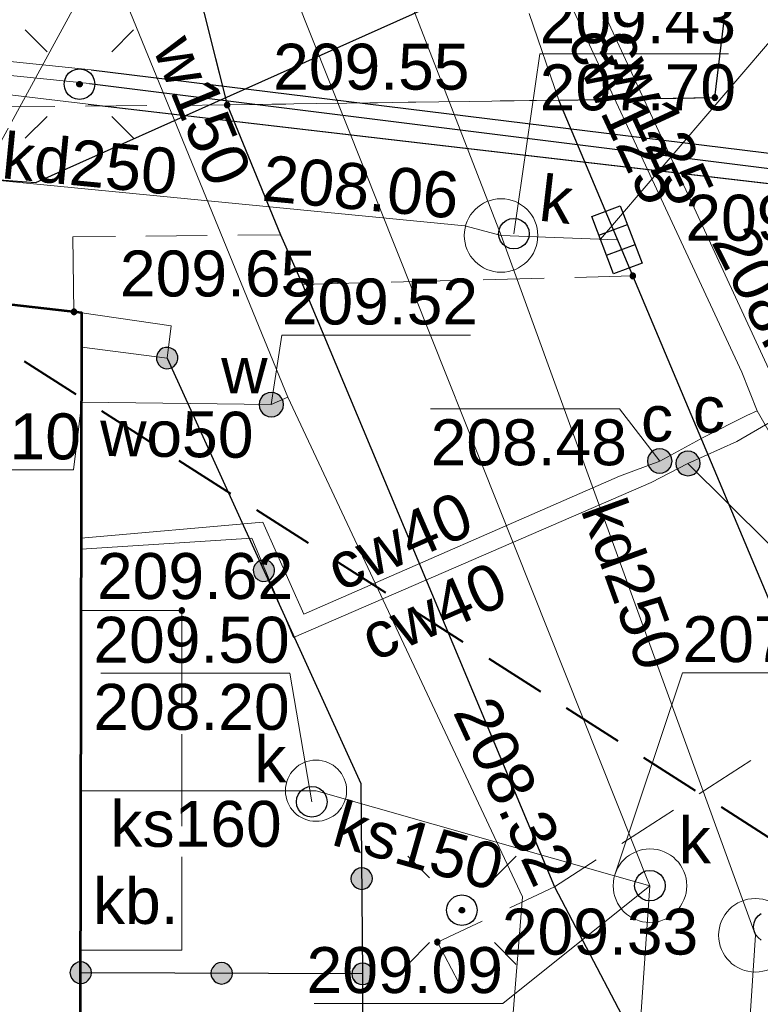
# Model space of a CAD drawing. Header units: metres. Extents: x 7419414 to 7419803, y 5549484 to 5549731.
# Tile 45 of 102: x 7419577 to 7419590, y 5549507 to 5549523. Entities that reach past the tile are written whole.
import ezdxf
from ezdxf.enums import TextEntityAlignment as Align

# ---------------------------------------------------------------- set-up
doc = ezdxf.new("R2010")
doc.units = ezdxf.units.M
doc.header["$MEASUREMENT"] = 0
doc.layers.get('0').update_dxf_attribs({"color": 250})
for name, color, linetype, lineweight in [('EGBN', 7, 'Continuous', 13), ('EGBU', 7, 'Continuous', 53), ('GUPPRZ_O', 7, 'Continuous', 13), ('OTDN', 7, 'Continuous', 13), ('OTKC', 7, 'Continuous', 13), ('OTKJ', 7, 'Continuous', 13), ('OTKK', 7, 'Continuous', 30), ('OTKU', 7, 'Continuous', 13), ('OTKU_O', 7, 'Continuous', 13), ('OTOO', 7, 'Continuous', 30), ('OTRS_O', 7, 'Continuous', 13), ('SUCP', 212, 'Continuous', 13), ('SUCP_O', 212, 'Continuous', 13), ('SUCW_O', 212, 'Continuous', 13), ('SUEP', 1, 'Continuous', 13), ('SUKP', 36, 'Continuous', 13), ('SUKP_O', 36, 'Continuous', 13), ('SULO', 7, 'Continuous', 30), ('SUPK', 7, 'Continuous', 13), ('SUPW_O', 7, 'Continuous', 13), ('SUWP', 5, 'Continuous', 13), ('SUWP_O', 5, 'Continuous', 13), ('SUWW_O', 5, 'Continuous', 13)]:
    doc.layers.add(name, color=color, linetype=linetype, lineweight=lineweight)
doc.styles.add('Arial', font='arial.ttf')

msp = doc.modelspace()

# ---------------------------------------------------------------- hatches: boundary and pattern name
at = {"linetype": 'Continuous'}
for points in [[(7419578.422, 5549522.395), (7419578.41, 5549522.396), (7419578.4, 5549522.4), (7419578.39, 5549522.406), (7419578.383, 5549522.414), (7419578.378, 5549522.424), (7419578.375, 5549522.434), (7419578.375, 5549522.446), (7419578.379, 5549522.458), (7419578.385, 5549522.469), (7419578.396, 5549522.478), (7419578.407, 5549522.483), (7419578.419, 5549522.485), (7419578.432, 5549522.483), (7419578.441, 5549522.48), (7419578.45, 5549522.473), (7419578.458, 5549522.464), (7419578.463, 5549522.453), (7419578.465, 5549522.441), (7419578.464, 5549522.432), (7419578.461, 5549522.421), (7419578.453, 5549522.41), (7419578.445, 5549522.402), (7419578.434, 5549522.397)], [(7419588.79, 5549522.175), (7419588.778, 5549522.177), (7419588.767, 5549522.181), (7419588.758, 5549522.188), (7419588.751, 5549522.198), (7419588.747, 5549522.208), (7419588.745, 5549522.22), (7419588.747, 5549522.232), (7419588.751, 5549522.243), (7419588.758, 5549522.252), (7419588.767, 5549522.259), (7419588.778, 5549522.263), (7419588.79, 5549522.265), (7419588.802, 5549522.263), (7419588.812, 5549522.259), (7419588.822, 5549522.252), (7419588.829, 5549522.243), (7419588.833, 5549522.232), (7419588.835, 5549522.22), (7419588.833, 5549522.208), (7419588.829, 5549522.198), (7419588.822, 5549522.188), (7419588.812, 5549522.181), (7419588.802, 5549522.177)], [(7419580.83, 5549522.055), (7419580.818, 5549522.057), (7419580.808, 5549522.061), (7419580.798, 5549522.068), (7419580.791, 5549522.077), (7419580.787, 5549522.088), (7419580.785, 5549522.1), (7419580.787, 5549522.112), (7419580.791, 5549522.122), (7419580.798, 5549522.132), (7419580.808, 5549522.139), (7419580.818, 5549522.143), (7419580.83, 5549522.145), (7419580.842, 5549522.143), (7419580.853, 5549522.139), (7419580.862, 5549522.132), (7419580.869, 5549522.122), (7419580.873, 5549522.112), (7419580.875, 5549522.1), (7419580.873, 5549522.088), (7419580.869, 5549522.077), (7419580.862, 5549522.068), (7419580.853, 5549522.061), (7419580.842, 5549522.057)], [(7419587.45, 5549519.265), (7419587.438, 5549519.267), (7419587.428, 5549519.271), (7419587.418, 5549519.278), (7419587.411, 5549519.287), (7419587.407, 5549519.298), (7419587.405, 5549519.31), (7419587.407, 5549519.322), (7419587.411, 5549519.332), (7419587.418, 5549519.342), (7419587.428, 5549519.349), (7419587.438, 5549519.353), (7419587.45, 5549519.355), (7419587.462, 5549519.353), (7419587.473, 5549519.349), (7419587.482, 5549519.342), (7419587.489, 5549519.332), (7419587.493, 5549519.322), (7419587.495, 5549519.31), (7419587.493, 5549519.298), (7419587.489, 5549519.287), (7419587.482, 5549519.278), (7419587.473, 5549519.271), (7419587.462, 5549519.267)], [(7419578.33, 5549518.68), (7419578.318, 5549518.681), (7419578.308, 5549518.686), (7419578.298, 5549518.693), (7419578.291, 5549518.702), (7419578.287, 5549518.713), (7419578.285, 5549518.725), (7419578.287, 5549518.736), (7419578.291, 5549518.747), (7419578.298, 5549518.757), (7419578.308, 5549518.764), (7419578.318, 5549518.768), (7419578.33, 5549518.77), (7419578.342, 5549518.768), (7419578.353, 5549518.764), (7419578.362, 5549518.757), (7419578.369, 5549518.747), (7419578.374, 5549518.736), (7419578.375, 5549518.725), (7419578.374, 5549518.713), (7419578.369, 5549518.702), (7419578.362, 5549518.693), (7419578.353, 5549518.686), (7419578.342, 5549518.681)], [(7419579.833, 5549517.796), (7419579.789, 5549517.806), (7419579.748, 5549517.828), (7419579.715, 5549517.859), (7419579.691, 5549517.897), (7419579.677, 5549517.941), (7419579.676, 5549517.987), (7419579.686, 5549518.031), (7419579.708, 5549518.072), (7419579.739, 5549518.105), (7419579.777, 5549518.129), (7419579.821, 5549518.143), (7419579.867, 5549518.144), (7419579.911, 5549518.134), (7419579.952, 5549518.112), (7419579.985, 5549518.081), (7419580.009, 5549518.043), (7419580.023, 5549517.999), (7419580.024, 5549517.953), (7419580.014, 5549517.909), (7419579.992, 5549517.868), (7419579.961, 5549517.835), (7419579.923, 5549517.811), (7419579.879, 5549517.797)], [(7419581.55, 5549517.01), (7419581.498, 5549517.017), (7419581.45, 5549517.037), (7419581.409, 5549517.069), (7419581.377, 5549517.11), (7419581.357, 5549517.158), (7419581.35, 5549517.21), (7419581.357, 5549517.262), (7419581.377, 5549517.31), (7419581.409, 5549517.351), (7419581.45, 5549517.383), (7419581.498, 5549517.403), (7419581.55, 5549517.41), (7419581.602, 5549517.403), (7419581.65, 5549517.383), (7419581.691, 5549517.351), (7419581.723, 5549517.31), (7419581.743, 5549517.262), (7419581.75, 5549517.21), (7419581.743, 5549517.158), (7419581.723, 5549517.11), (7419581.691, 5549517.069), (7419581.65, 5549517.037), (7419581.602, 5549517.017)], [(7419587.89, 5549516.09), (7419587.838, 5549516.097), (7419587.79, 5549516.117), (7419587.749, 5549516.149), (7419587.717, 5549516.19), (7419587.697, 5549516.238), (7419587.69, 5549516.29), (7419587.697, 5549516.342), (7419587.717, 5549516.39), (7419587.749, 5549516.431), (7419587.79, 5549516.463), (7419587.838, 5549516.483), (7419587.89, 5549516.49), (7419587.942, 5549516.483), (7419587.99, 5549516.463), (7419588.031, 5549516.431), (7419588.063, 5549516.39), (7419588.083, 5549516.342), (7419588.09, 5549516.29), (7419588.083, 5549516.238), (7419588.063, 5549516.19), (7419588.031, 5549516.149), (7419587.99, 5549516.117), (7419587.942, 5549516.097)], [(7419588.35, 5549516.05), (7419588.298, 5549516.057), (7419588.25, 5549516.077), (7419588.209, 5549516.109), (7419588.177, 5549516.15), (7419588.157, 5549516.198), (7419588.15, 5549516.25), (7419588.157, 5549516.302), (7419588.177, 5549516.35), (7419588.209, 5549516.391), (7419588.25, 5549516.423), (7419588.298, 5549516.443), (7419588.35, 5549516.45), (7419588.402, 5549516.443), (7419588.45, 5549516.423), (7419588.491, 5549516.391), (7419588.523, 5549516.35), (7419588.543, 5549516.302), (7419588.55, 5549516.25), (7419588.543, 5549516.198), (7419588.523, 5549516.15), (7419588.491, 5549516.109), (7419588.45, 5549516.077), (7419588.402, 5549516.057)], [(7419581.413, 5549514.326), (7419581.369, 5549514.336), (7419581.328, 5549514.358), (7419581.295, 5549514.389), (7419581.271, 5549514.427), (7419581.257, 5549514.471), (7419581.256, 5549514.517), (7419581.266, 5549514.561), (7419581.288, 5549514.602), (7419581.319, 5549514.635), (7419581.357, 5549514.659), (7419581.401, 5549514.673), (7419581.447, 5549514.674), (7419581.491, 5549514.664), (7419581.532, 5549514.642), (7419581.565, 5549514.611), (7419581.589, 5549514.573), (7419581.603, 5549514.529), (7419581.604, 5549514.483), (7419581.594, 5549514.439), (7419581.572, 5549514.398), (7419581.541, 5549514.365), (7419581.503, 5549514.341), (7419581.459, 5549514.327)], [(7419581.413, 5549514.326), (7419581.369, 5549514.336), (7419581.328, 5549514.358), (7419581.295, 5549514.389), (7419581.271, 5549514.427), (7419581.257, 5549514.471), (7419581.256, 5549514.517), (7419581.266, 5549514.561), (7419581.288, 5549514.602), (7419581.319, 5549514.635), (7419581.357, 5549514.659), (7419581.401, 5549514.673), (7419581.447, 5549514.674), (7419581.491, 5549514.664), (7419581.532, 5549514.642), (7419581.565, 5549514.611), (7419581.589, 5549514.573), (7419581.603, 5549514.529), (7419581.604, 5549514.483), (7419581.594, 5549514.439), (7419581.572, 5549514.398), (7419581.541, 5549514.365), (7419581.503, 5549514.341), (7419581.459, 5549514.327)], [(7419580.09, 5549513.805), (7419580.078, 5549513.807), (7419580.068, 5549513.811), (7419580.058, 5549513.818), (7419580.051, 5549513.828), (7419580.047, 5549513.838), (7419580.045, 5549513.85), (7419580.047, 5549513.862), (7419580.051, 5549513.873), (7419580.058, 5549513.882), (7419580.068, 5549513.889), (7419580.078, 5549513.893), (7419580.09, 5549513.895), (7419580.102, 5549513.893), (7419580.113, 5549513.889), (7419580.122, 5549513.882), (7419580.129, 5549513.873), (7419580.133, 5549513.862), (7419580.135, 5549513.85), (7419580.133, 5549513.838), (7419580.129, 5549513.828), (7419580.122, 5549513.818), (7419580.113, 5549513.811), (7419580.102, 5549513.807)], [(7419583.027, 5549509.3), (7419582.981, 5549509.306), (7419582.939, 5549509.323), (7419582.902, 5549509.35), (7419582.874, 5549509.386), (7419582.856, 5549509.428), (7419582.85, 5549509.473), (7419582.856, 5549509.519), (7419582.873, 5549509.561), (7419582.9, 5549509.598), (7419582.936, 5549509.626), (7419582.978, 5549509.644), (7419583.023, 5549509.65), (7419583.069, 5549509.644), (7419583.111, 5549509.627), (7419583.148, 5549509.6), (7419583.176, 5549509.564), (7419583.194, 5549509.522), (7419583.2, 5549509.477), (7419583.194, 5549509.431), (7419583.177, 5549509.389), (7419583.15, 5549509.352), (7419583.114, 5549509.324), (7419583.072, 5549509.306)], [(7419583.027, 5549509.3), (7419582.981, 5549509.306), (7419582.939, 5549509.323), (7419582.902, 5549509.35), (7419582.874, 5549509.386), (7419582.856, 5549509.428), (7419582.85, 5549509.473), (7419582.856, 5549509.519), (7419582.873, 5549509.561), (7419582.9, 5549509.598), (7419582.936, 5549509.626), (7419582.978, 5549509.644), (7419583.023, 5549509.65), (7419583.069, 5549509.644), (7419583.111, 5549509.627), (7419583.148, 5549509.6), (7419583.176, 5549509.564), (7419583.194, 5549509.522), (7419583.2, 5549509.477), (7419583.194, 5549509.431), (7419583.177, 5549509.389), (7419583.15, 5549509.352), (7419583.114, 5549509.324), (7419583.072, 5549509.306)], [(7419584.662, 5549508.915), (7419584.65, 5549508.916), (7419584.64, 5549508.92), (7419584.63, 5549508.926), (7419584.623, 5549508.934), (7419584.618, 5549508.944), (7419584.615, 5549508.954), (7419584.615, 5549508.966), (7419584.619, 5549508.978), (7419584.625, 5549508.989), (7419584.636, 5549508.998), (7419584.647, 5549509.003), (7419584.659, 5549509.005), (7419584.672, 5549509.003), (7419584.681, 5549509), (7419584.69, 5549508.993), (7419584.698, 5549508.984), (7419584.703, 5549508.973), (7419584.705, 5549508.961), (7419584.704, 5549508.952), (7419584.701, 5549508.941), (7419584.693, 5549508.93), (7419584.685, 5549508.922), (7419584.674, 5549508.917)], [(7419584.26, 5549508.395), (7419584.248, 5549508.397), (7419584.238, 5549508.401), (7419584.228, 5549508.408), (7419584.221, 5549508.418), (7419584.217, 5549508.428), (7419584.215, 5549508.44), (7419584.217, 5549508.452), (7419584.221, 5549508.463), (7419584.228, 5549508.472), (7419584.238, 5549508.479), (7419584.248, 5549508.483), (7419584.26, 5549508.485), (7419584.272, 5549508.483), (7419584.283, 5549508.479), (7419584.292, 5549508.472), (7419584.299, 5549508.463), (7419584.303, 5549508.452), (7419584.305, 5549508.44), (7419584.303, 5549508.428), (7419584.299, 5549508.418), (7419584.292, 5549508.408), (7419584.283, 5549508.401), (7419584.272, 5549508.397)], [(7419578.439, 5549507.765), (7419578.394, 5549507.771), (7419578.352, 5549507.789), (7419578.316, 5549507.817), (7419578.288, 5549507.853), (7419578.271, 5549507.895), (7419578.265, 5549507.941), (7419578.271, 5549507.986), (7419578.289, 5549508.028), (7419578.317, 5549508.064), (7419578.353, 5549508.092), (7419578.395, 5549508.109), (7419578.441, 5549508.115), (7419578.486, 5549508.109), (7419578.528, 5549508.091), (7419578.564, 5549508.063), (7419578.592, 5549508.027), (7419578.609, 5549507.985), (7419578.615, 5549507.939), (7419578.609, 5549507.894), (7419578.591, 5549507.852), (7419578.563, 5549507.816), (7419578.527, 5549507.788), (7419578.485, 5549507.771)], [(7419580.739, 5549507.755), (7419580.694, 5549507.761), (7419580.652, 5549507.779), (7419580.616, 5549507.807), (7419580.588, 5549507.843), (7419580.571, 5549507.885), (7419580.565, 5549507.931), (7419580.571, 5549507.976), (7419580.589, 5549508.018), (7419580.617, 5549508.054), (7419580.653, 5549508.082), (7419580.695, 5549508.099), (7419580.741, 5549508.105), (7419580.786, 5549508.099), (7419580.828, 5549508.081), (7419580.864, 5549508.053), (7419580.892, 5549508.017), (7419580.909, 5549507.975), (7419580.915, 5549507.929), (7419580.909, 5549507.884), (7419580.891, 5549507.842), (7419580.863, 5549507.806), (7419580.827, 5549507.778), (7419580.785, 5549507.761)], [(7419580.739, 5549507.755), (7419580.694, 5549507.761), (7419580.652, 5549507.779), (7419580.616, 5549507.807), (7419580.588, 5549507.843), (7419580.571, 5549507.885), (7419580.565, 5549507.931), (7419580.571, 5549507.976), (7419580.589, 5549508.018), (7419580.617, 5549508.054), (7419580.653, 5549508.082), (7419580.695, 5549508.099), (7419580.741, 5549508.105), (7419580.786, 5549508.099), (7419580.828, 5549508.081), (7419580.864, 5549508.053), (7419580.892, 5549508.017), (7419580.909, 5549507.975), (7419580.915, 5549507.929), (7419580.909, 5549507.884), (7419580.891, 5549507.842), (7419580.863, 5549507.806), (7419580.827, 5549507.778), (7419580.785, 5549507.761)], [(7419583.039, 5549507.745), (7419582.994, 5549507.751), (7419582.952, 5549507.769), (7419582.916, 5549507.797), (7419582.888, 5549507.833), (7419582.871, 5549507.875), (7419582.865, 5549507.921), (7419582.871, 5549507.966), (7419582.889, 5549508.008), (7419582.917, 5549508.044), (7419582.953, 5549508.072), (7419582.995, 5549508.089), (7419583.041, 5549508.095), (7419583.086, 5549508.089), (7419583.128, 5549508.071), (7419583.164, 5549508.043), (7419583.192, 5549508.007), (7419583.209, 5549507.965), (7419583.215, 5549507.919), (7419583.209, 5549507.874), (7419583.191, 5549507.832), (7419583.163, 5549507.796), (7419583.127, 5549507.768), (7419583.085, 5549507.751)], [(7419583.042, 5549507.745), (7419582.996, 5549507.751), (7419582.954, 5549507.768), (7419582.917, 5549507.795), (7419582.889, 5549507.831), (7419582.871, 5549507.873), (7419582.865, 5549507.918), (7419582.871, 5549507.964), (7419582.888, 5549508.006), (7419582.915, 5549508.043), (7419582.951, 5549508.071), (7419582.993, 5549508.089), (7419583.038, 5549508.095), (7419583.084, 5549508.089), (7419583.126, 5549508.072), (7419583.163, 5549508.045), (7419583.191, 5549508.009), (7419583.209, 5549507.967), (7419583.215, 5549507.922), (7419583.209, 5549507.876), (7419583.192, 5549507.834), (7419583.165, 5549507.797), (7419583.129, 5549507.769), (7419583.087, 5549507.751)], [(7419583.039, 5549507.745), (7419582.994, 5549507.751), (7419582.952, 5549507.769), (7419582.916, 5549507.797), (7419582.888, 5549507.833), (7419582.871, 5549507.875), (7419582.865, 5549507.921), (7419582.871, 5549507.966), (7419582.889, 5549508.008), (7419582.917, 5549508.044), (7419582.953, 5549508.072), (7419582.995, 5549508.089), (7419583.041, 5549508.095), (7419583.086, 5549508.089), (7419583.128, 5549508.071), (7419583.164, 5549508.043), (7419583.192, 5549508.007), (7419583.209, 5549507.965), (7419583.215, 5549507.919), (7419583.209, 5549507.874), (7419583.191, 5549507.832), (7419583.163, 5549507.796), (7419583.127, 5549507.768), (7419583.085, 5549507.751)]]:
    msp.add_hatch(color=0, dxfattribs=at).paths.add_polyline_path(points)

# ---------------------------------------------------------------- linework, layer by layer
at = {"color": 0, "linetype": 'Continuous'}
for p, q in [((7419577.536, 5549523.324), (7419577.89, 5549522.97)), ((7419579.304, 5549523.324), (7419578.95, 5549522.97)), ((7419577.536, 5549521.556), (7419577.89, 5549521.91)), ((7419579.304, 5549521.556), (7419578.95, 5549521.91)), ((7419586.894, 5549519.975), (7419587.362, 5549520.152)), ((7419587.018, 5549519.648), (7419587.486, 5549519.825)), ((7419583.776, 5549509.844), (7419584.13, 5549509.49)), ((7419585.544, 5549509.844), (7419585.19, 5549509.49)), ((7419583.776, 5549508.076), (7419584.13, 5549508.43)), ((7419585.544, 5549508.076), (7419585.19, 5549508.43))]:
    msp.add_line(p, q, dxfattribs=at)
at = {"color": 150, "linetype": 'Continuous', "lineweight": 40}
for p, q in [((7419577.516, 5549517.917), (7419578.358, 5549517.379)), ((7419578.78, 5549517.109), (7419579.622, 5549516.571)), ((7419580.043, 5549516.301), (7419580.886, 5549515.762)), ((7419581.307, 5549515.493), (7419582.15, 5549514.954)), ((7419582.571, 5549514.685), (7419583.413, 5549514.146)), ((7419583.835, 5549513.877), (7419584.677, 5549513.338)), ((7419585.098, 5549513.069), (7419585.941, 5549512.53)), ((7419586.362, 5549512.261), (7419587.204, 5549511.722)), ((7419587.626, 5549511.453), (7419588.468, 5549510.914)), ((7419588.889, 5549510.645), (7419589.732, 5549510.106))]:
    msp.add_line(p, q, dxfattribs=at)
at = {"color": 0, "linetype": 'Continuous', "flags": 128}
for points in [[(7419578.42, 5549522.69), (7419578.485, 5549522.681), (7419578.545, 5549522.657), (7419578.597, 5549522.617), (7419578.637, 5549522.565), (7419578.661, 5549522.505), (7419578.67, 5549522.44), (7419578.661, 5549522.375), (7419578.637, 5549522.315), (7419578.597, 5549522.263), (7419578.545, 5549522.223), (7419578.485, 5549522.199), (7419578.42, 5549522.19), (7419578.355, 5549522.199), (7419578.295, 5549522.223), (7419578.243, 5549522.263), (7419578.203, 5549522.315), (7419578.179, 5549522.375), (7419578.17, 5549522.44), (7419578.179, 5549522.505), (7419578.203, 5549522.565), (7419578.243, 5549522.617), (7419578.295, 5549522.657), (7419578.355, 5549522.681), (7419578.42, 5549522.69)], [(7419578.419, 5549522.485), (7419578.432, 5549522.483), (7419578.441, 5549522.48), (7419578.45, 5549522.473), (7419578.458, 5549522.464), (7419578.463, 5549522.453), (7419578.465, 5549522.441), (7419578.464, 5549522.432), (7419578.461, 5549522.421), (7419578.453, 5549522.41), (7419578.445, 5549522.402), (7419578.434, 5549522.397), (7419578.422, 5549522.395), (7419578.41, 5549522.396), (7419578.4, 5549522.4), (7419578.39, 5549522.406), (7419578.383, 5549522.414), (7419578.378, 5549522.424), (7419578.375, 5549522.434), (7419578.375, 5549522.446), (7419578.379, 5549522.458), (7419578.385, 5549522.469), (7419578.396, 5549522.478), (7419578.407, 5549522.483), (7419578.419, 5549522.485)], [(7419588.745, 5549522.22), (7419588.747, 5549522.208), (7419588.751, 5549522.198), (7419588.758, 5549522.188), (7419588.767, 5549522.181), (7419588.778, 5549522.177), (7419588.79, 5549522.175), (7419588.802, 5549522.177), (7419588.812, 5549522.181), (7419588.822, 5549522.188), (7419588.829, 5549522.198), (7419588.833, 5549522.208), (7419588.835, 5549522.22), (7419588.833, 5549522.232), (7419588.829, 5549522.243), (7419588.822, 5549522.252), (7419588.812, 5549522.259), (7419588.802, 5549522.263), (7419588.79, 5549522.265), (7419588.778, 5549522.263), (7419588.767, 5549522.259), (7419588.758, 5549522.252), (7419588.751, 5549522.243), (7419588.747, 5549522.232), (7419588.745, 5549522.22)], [(7419580.785, 5549522.1), (7419580.787, 5549522.088), (7419580.791, 5549522.077), (7419580.798, 5549522.068), (7419580.808, 5549522.061), (7419580.818, 5549522.057), (7419580.83, 5549522.055), (7419580.842, 5549522.057), (7419580.853, 5549522.061), (7419580.862, 5549522.068), (7419580.869, 5549522.077), (7419580.873, 5549522.088), (7419580.875, 5549522.1), (7419580.873, 5549522.112), (7419580.869, 5549522.122), (7419580.862, 5549522.132), (7419580.853, 5549522.139), (7419580.842, 5549522.143), (7419580.83, 5549522.145), (7419580.818, 5549522.143), (7419580.808, 5549522.139), (7419580.798, 5549522.132), (7419580.791, 5549522.122), (7419580.787, 5549522.112), (7419580.785, 5549522.1)], [(7419587.134, 5549519.344), (7419586.779, 5549520.279), (7419587.246, 5549520.456), (7419587.601, 5549519.521), (7419587.134, 5549519.344)], [(7419585.51, 5549520.25), (7419585.575, 5549520.241), (7419585.635, 5549520.217), (7419585.687, 5549520.177), (7419585.727, 5549520.125), (7419585.751, 5549520.065), (7419585.76, 5549520), (7419585.751, 5549519.935), (7419585.727, 5549519.875), (7419585.687, 5549519.823), (7419585.635, 5549519.783), (7419585.575, 5549519.759), (7419585.51, 5549519.75), (7419585.445, 5549519.759), (7419585.385, 5549519.783), (7419585.333, 5549519.823), (7419585.293, 5549519.875), (7419585.269, 5549519.935), (7419585.26, 5549520), (7419585.269, 5549520.065), (7419585.293, 5549520.125), (7419585.333, 5549520.177), (7419585.385, 5549520.217), (7419585.445, 5549520.241), (7419585.51, 5549520.25)], [(7419587.405, 5549519.31), (7419587.407, 5549519.298), (7419587.411, 5549519.287), (7419587.418, 5549519.278), (7419587.428, 5549519.271), (7419587.438, 5549519.267), (7419587.45, 5549519.265), (7419587.462, 5549519.267), (7419587.473, 5549519.271), (7419587.482, 5549519.278), (7419587.489, 5549519.287), (7419587.493, 5549519.298), (7419587.495, 5549519.31), (7419587.493, 5549519.322), (7419587.489, 5549519.332), (7419587.482, 5549519.342), (7419587.473, 5549519.349), (7419587.462, 5549519.353), (7419587.45, 5549519.355), (7419587.438, 5549519.353), (7419587.428, 5549519.349), (7419587.418, 5549519.342), (7419587.411, 5549519.332), (7419587.407, 5549519.322), (7419587.405, 5549519.31)], [(7419578.285, 5549518.725), (7419578.287, 5549518.713), (7419578.291, 5549518.702), (7419578.298, 5549518.693), (7419578.308, 5549518.686), (7419578.318, 5549518.681), (7419578.33, 5549518.68), (7419578.342, 5549518.681), (7419578.353, 5549518.686), (7419578.362, 5549518.693), (7419578.369, 5549518.702), (7419578.374, 5549518.713), (7419578.375, 5549518.725), (7419578.374, 5549518.736), (7419578.369, 5549518.747), (7419578.362, 5549518.757), (7419578.353, 5549518.764), (7419578.342, 5549518.768), (7419578.33, 5549518.77), (7419578.318, 5549518.768), (7419578.308, 5549518.764), (7419578.298, 5549518.757), (7419578.291, 5549518.747), (7419578.287, 5549518.736), (7419578.285, 5549518.725)], [(7419579.777, 5549518.129), (7419579.739, 5549518.105), (7419579.708, 5549518.072), (7419579.686, 5549518.031), (7419579.676, 5549517.987), (7419579.677, 5549517.941), (7419579.691, 5549517.897), (7419579.715, 5549517.859), (7419579.748, 5549517.828), (7419579.789, 5549517.806), (7419579.833, 5549517.796), (7419579.879, 5549517.797), (7419579.923, 5549517.811), (7419579.961, 5549517.835), (7419579.992, 5549517.868), (7419580.014, 5549517.909), (7419580.024, 5549517.953), (7419580.023, 5549517.999), (7419580.009, 5549518.043), (7419579.985, 5549518.081), (7419579.952, 5549518.112), (7419579.911, 5549518.134), (7419579.867, 5549518.144), (7419579.821, 5549518.143), (7419579.777, 5549518.129)], [(7419581.35, 5549517.21), (7419581.357, 5549517.158), (7419581.377, 5549517.11), (7419581.409, 5549517.069), (7419581.45, 5549517.037), (7419581.498, 5549517.017), (7419581.55, 5549517.01), (7419581.602, 5549517.017), (7419581.65, 5549517.037), (7419581.691, 5549517.069), (7419581.723, 5549517.11), (7419581.743, 5549517.158), (7419581.75, 5549517.21), (7419581.743, 5549517.262), (7419581.723, 5549517.31), (7419581.691, 5549517.351), (7419581.65, 5549517.383), (7419581.602, 5549517.403), (7419581.55, 5549517.41), (7419581.498, 5549517.403), (7419581.45, 5549517.383), (7419581.409, 5549517.351), (7419581.377, 5549517.31), (7419581.357, 5549517.262), (7419581.35, 5549517.21)], [(7419587.69, 5549516.29), (7419587.697, 5549516.238), (7419587.717, 5549516.19), (7419587.749, 5549516.149), (7419587.79, 5549516.117), (7419587.838, 5549516.097), (7419587.89, 5549516.09), (7419587.942, 5549516.097), (7419587.99, 5549516.117), (7419588.031, 5549516.149), (7419588.063, 5549516.19), (7419588.083, 5549516.238), (7419588.09, 5549516.29), (7419588.083, 5549516.342), (7419588.063, 5549516.39), (7419588.031, 5549516.431), (7419587.99, 5549516.463), (7419587.942, 5549516.483), (7419587.89, 5549516.49), (7419587.838, 5549516.483), (7419587.79, 5549516.463), (7419587.749, 5549516.431), (7419587.717, 5549516.39), (7419587.697, 5549516.342), (7419587.69, 5549516.29)], [(7419588.15, 5549516.25), (7419588.157, 5549516.198), (7419588.177, 5549516.15), (7419588.209, 5549516.109), (7419588.25, 5549516.077), (7419588.298, 5549516.057), (7419588.35, 5549516.05), (7419588.402, 5549516.057), (7419588.45, 5549516.077), (7419588.491, 5549516.109), (7419588.523, 5549516.15), (7419588.543, 5549516.198), (7419588.55, 5549516.25), (7419588.543, 5549516.302), (7419588.523, 5549516.35), (7419588.491, 5549516.391), (7419588.45, 5549516.423), (7419588.402, 5549516.443), (7419588.35, 5549516.45), (7419588.298, 5549516.443), (7419588.25, 5549516.423), (7419588.209, 5549516.391), (7419588.177, 5549516.35), (7419588.157, 5549516.302), (7419588.15, 5549516.25)], [(7419581.357, 5549514.659), (7419581.319, 5549514.635), (7419581.288, 5549514.602), (7419581.266, 5549514.561), (7419581.256, 5549514.517), (7419581.257, 5549514.471), (7419581.271, 5549514.427), (7419581.295, 5549514.389), (7419581.328, 5549514.358), (7419581.369, 5549514.336), (7419581.413, 5549514.326), (7419581.459, 5549514.327), (7419581.503, 5549514.341), (7419581.541, 5549514.365), (7419581.572, 5549514.398), (7419581.594, 5549514.439), (7419581.604, 5549514.483), (7419581.603, 5549514.529), (7419581.589, 5549514.573), (7419581.565, 5549514.611), (7419581.532, 5549514.642), (7419581.491, 5549514.664), (7419581.447, 5549514.674), (7419581.401, 5549514.673), (7419581.357, 5549514.659)], [(7419581.357, 5549514.659), (7419581.319, 5549514.635), (7419581.288, 5549514.602), (7419581.266, 5549514.561), (7419581.256, 5549514.517), (7419581.257, 5549514.471), (7419581.271, 5549514.427), (7419581.295, 5549514.389), (7419581.328, 5549514.358), (7419581.369, 5549514.336), (7419581.413, 5549514.326), (7419581.459, 5549514.327), (7419581.503, 5549514.341), (7419581.541, 5549514.365), (7419581.572, 5549514.398), (7419581.594, 5549514.439), (7419581.604, 5549514.483), (7419581.603, 5549514.529), (7419581.589, 5549514.573), (7419581.565, 5549514.611), (7419581.532, 5549514.642), (7419581.491, 5549514.664), (7419581.447, 5549514.674), (7419581.401, 5549514.673), (7419581.357, 5549514.659)], [(7419580.045, 5549513.85), (7419580.047, 5549513.838), (7419580.051, 5549513.828), (7419580.058, 5549513.818), (7419580.068, 5549513.811), (7419580.078, 5549513.807), (7419580.09, 5549513.805), (7419580.102, 5549513.807), (7419580.113, 5549513.811), (7419580.122, 5549513.818), (7419580.129, 5549513.828), (7419580.133, 5549513.838), (7419580.135, 5549513.85), (7419580.133, 5549513.862), (7419580.129, 5549513.873), (7419580.122, 5549513.882), (7419580.113, 5549513.889), (7419580.102, 5549513.893), (7419580.09, 5549513.895), (7419580.078, 5549513.893), (7419580.068, 5549513.889), (7419580.058, 5549513.882), (7419580.051, 5549513.873), (7419580.047, 5549513.862), (7419580.045, 5549513.85)], [(7419582.21, 5549510.98), (7419582.275, 5549510.971), (7419582.335, 5549510.947), (7419582.387, 5549510.907), (7419582.427, 5549510.855), (7419582.451, 5549510.795), (7419582.46, 5549510.73), (7419582.451, 5549510.665), (7419582.427, 5549510.605), (7419582.387, 5549510.553), (7419582.335, 5549510.513), (7419582.275, 5549510.489), (7419582.21, 5549510.48), (7419582.145, 5549510.489), (7419582.085, 5549510.513), (7419582.033, 5549510.553), (7419581.993, 5549510.605), (7419581.969, 5549510.665), (7419581.96, 5549510.73), (7419581.969, 5549510.795), (7419581.993, 5549510.855), (7419582.033, 5549510.907), (7419582.085, 5549510.947), (7419582.145, 5549510.971), (7419582.21, 5549510.98)], [(7419583.023, 5549509.65), (7419582.978, 5549509.644), (7419582.936, 5549509.626), (7419582.9, 5549509.598), (7419582.873, 5549509.561), (7419582.856, 5549509.519), (7419582.85, 5549509.473), (7419582.856, 5549509.428), (7419582.874, 5549509.386), (7419582.902, 5549509.35), (7419582.939, 5549509.323), (7419582.981, 5549509.306), (7419583.027, 5549509.3), (7419583.072, 5549509.306), (7419583.114, 5549509.324), (7419583.15, 5549509.352), (7419583.177, 5549509.389), (7419583.194, 5549509.431), (7419583.2, 5549509.477), (7419583.194, 5549509.522), (7419583.176, 5549509.564), (7419583.148, 5549509.6), (7419583.111, 5549509.627), (7419583.069, 5549509.644), (7419583.023, 5549509.65)], [(7419583.023, 5549509.65), (7419582.978, 5549509.644), (7419582.936, 5549509.626), (7419582.9, 5549509.598), (7419582.873, 5549509.561), (7419582.856, 5549509.519), (7419582.85, 5549509.473), (7419582.856, 5549509.428), (7419582.874, 5549509.386), (7419582.902, 5549509.35), (7419582.939, 5549509.323), (7419582.981, 5549509.306), (7419583.027, 5549509.3), (7419583.072, 5549509.306), (7419583.114, 5549509.324), (7419583.15, 5549509.352), (7419583.177, 5549509.389), (7419583.194, 5549509.431), (7419583.2, 5549509.477), (7419583.194, 5549509.522), (7419583.176, 5549509.564), (7419583.148, 5549509.6), (7419583.111, 5549509.627), (7419583.069, 5549509.644), (7419583.023, 5549509.65)], [(7419587.73, 5549509.61), (7419587.795, 5549509.601), (7419587.855, 5549509.577), (7419587.907, 5549509.537), (7419587.947, 5549509.485), (7419587.971, 5549509.425), (7419587.98, 5549509.36), (7419587.971, 5549509.295), (7419587.947, 5549509.235), (7419587.907, 5549509.183), (7419587.855, 5549509.143), (7419587.795, 5549509.119), (7419587.73, 5549509.11), (7419587.665, 5549509.119), (7419587.605, 5549509.143), (7419587.553, 5549509.183), (7419587.513, 5549509.235), (7419587.489, 5549509.295), (7419587.48, 5549509.36), (7419587.489, 5549509.425), (7419587.513, 5549509.485), (7419587.553, 5549509.537), (7419587.605, 5549509.577), (7419587.665, 5549509.601), (7419587.73, 5549509.61)], [(7419584.66, 5549509.21), (7419584.725, 5549509.201), (7419584.785, 5549509.177), (7419584.837, 5549509.137), (7419584.877, 5549509.085), (7419584.901, 5549509.025), (7419584.91, 5549508.96), (7419584.901, 5549508.895), (7419584.877, 5549508.835), (7419584.837, 5549508.783), (7419584.785, 5549508.743), (7419584.725, 5549508.719), (7419584.66, 5549508.71), (7419584.595, 5549508.719), (7419584.535, 5549508.743), (7419584.483, 5549508.783), (7419584.443, 5549508.835), (7419584.419, 5549508.895), (7419584.41, 5549508.96), (7419584.419, 5549509.025), (7419584.443, 5549509.085), (7419584.483, 5549509.137), (7419584.535, 5549509.177), (7419584.595, 5549509.201), (7419584.66, 5549509.21)], [(7419584.659, 5549509.005), (7419584.672, 5549509.003), (7419584.681, 5549509), (7419584.69, 5549508.993), (7419584.698, 5549508.984), (7419584.703, 5549508.973), (7419584.705, 5549508.961), (7419584.704, 5549508.952), (7419584.701, 5549508.941), (7419584.693, 5549508.93), (7419584.685, 5549508.922), (7419584.674, 5549508.917), (7419584.662, 5549508.915), (7419584.65, 5549508.916), (7419584.64, 5549508.92), (7419584.63, 5549508.926), (7419584.623, 5549508.934), (7419584.618, 5549508.944), (7419584.615, 5549508.954), (7419584.615, 5549508.966), (7419584.619, 5549508.978), (7419584.625, 5549508.989), (7419584.636, 5549508.998), (7419584.647, 5549509.003), (7419584.659, 5549509.005)], [(7419584.215, 5549508.44), (7419584.217, 5549508.428), (7419584.221, 5549508.418), (7419584.228, 5549508.408), (7419584.238, 5549508.401), (7419584.248, 5549508.397), (7419584.26, 5549508.395), (7419584.272, 5549508.397), (7419584.283, 5549508.401), (7419584.292, 5549508.408), (7419584.299, 5549508.418), (7419584.303, 5549508.428), (7419584.305, 5549508.44), (7419584.303, 5549508.452), (7419584.299, 5549508.463), (7419584.292, 5549508.472), (7419584.283, 5549508.479), (7419584.272, 5549508.483), (7419584.26, 5549508.485), (7419584.248, 5549508.483), (7419584.238, 5549508.479), (7419584.228, 5549508.472), (7419584.221, 5549508.463), (7419584.217, 5549508.452), (7419584.215, 5549508.44)], [(7419578.615, 5549507.939), (7419578.609, 5549507.985), (7419578.592, 5549508.027), (7419578.564, 5549508.063), (7419578.528, 5549508.091), (7419578.486, 5549508.109), (7419578.441, 5549508.115), (7419578.395, 5549508.109), (7419578.353, 5549508.092), (7419578.317, 5549508.064), (7419578.289, 5549508.028), (7419578.271, 5549507.986), (7419578.265, 5549507.941), (7419578.271, 5549507.895), (7419578.288, 5549507.853), (7419578.316, 5549507.817), (7419578.352, 5549507.789), (7419578.394, 5549507.771), (7419578.439, 5549507.765), (7419578.485, 5549507.771), (7419578.527, 5549507.788), (7419578.563, 5549507.816), (7419578.591, 5549507.852), (7419578.609, 5549507.894), (7419578.615, 5549507.939)], [(7419580.915, 5549507.929), (7419580.909, 5549507.975), (7419580.892, 5549508.017), (7419580.864, 5549508.053), (7419580.828, 5549508.081), (7419580.786, 5549508.099), (7419580.741, 5549508.105), (7419580.695, 5549508.099), (7419580.653, 5549508.082), (7419580.617, 5549508.054), (7419580.589, 5549508.018), (7419580.571, 5549507.976), (7419580.565, 5549507.931), (7419580.571, 5549507.885), (7419580.588, 5549507.843), (7419580.616, 5549507.807), (7419580.652, 5549507.779), (7419580.694, 5549507.761), (7419580.739, 5549507.755), (7419580.785, 5549507.761), (7419580.827, 5549507.778), (7419580.863, 5549507.806), (7419580.891, 5549507.842), (7419580.909, 5549507.884), (7419580.915, 5549507.929)], [(7419580.915, 5549507.929), (7419580.909, 5549507.975), (7419580.892, 5549508.017), (7419580.864, 5549508.053), (7419580.828, 5549508.081), (7419580.786, 5549508.099), (7419580.741, 5549508.105), (7419580.695, 5549508.099), (7419580.653, 5549508.082), (7419580.617, 5549508.054), (7419580.589, 5549508.018), (7419580.571, 5549507.976), (7419580.565, 5549507.931), (7419580.571, 5549507.885), (7419580.588, 5549507.843), (7419580.616, 5549507.807), (7419580.652, 5549507.779), (7419580.694, 5549507.761), (7419580.739, 5549507.755), (7419580.785, 5549507.761), (7419580.827, 5549507.778), (7419580.863, 5549507.806), (7419580.891, 5549507.842), (7419580.909, 5549507.884), (7419580.915, 5549507.929)], [(7419583.215, 5549507.919), (7419583.209, 5549507.965), (7419583.192, 5549508.007), (7419583.164, 5549508.043), (7419583.128, 5549508.071), (7419583.086, 5549508.089), (7419583.041, 5549508.095), (7419582.995, 5549508.089), (7419582.953, 5549508.072), (7419582.917, 5549508.044), (7419582.889, 5549508.008), (7419582.871, 5549507.966), (7419582.865, 5549507.921), (7419582.871, 5549507.875), (7419582.888, 5549507.833), (7419582.916, 5549507.797), (7419582.952, 5549507.769), (7419582.994, 5549507.751), (7419583.039, 5549507.745), (7419583.085, 5549507.751), (7419583.127, 5549507.768), (7419583.163, 5549507.796), (7419583.191, 5549507.832), (7419583.209, 5549507.874), (7419583.215, 5549507.919)], [(7419583.038, 5549508.095), (7419582.993, 5549508.089), (7419582.951, 5549508.071), (7419582.915, 5549508.043), (7419582.888, 5549508.006), (7419582.871, 5549507.964), (7419582.865, 5549507.918), (7419582.871, 5549507.873), (7419582.889, 5549507.831), (7419582.917, 5549507.795), (7419582.954, 5549507.768), (7419582.996, 5549507.751), (7419583.042, 5549507.745), (7419583.087, 5549507.751), (7419583.129, 5549507.769), (7419583.165, 5549507.797), (7419583.192, 5549507.834), (7419583.209, 5549507.876), (7419583.215, 5549507.922), (7419583.209, 5549507.967), (7419583.191, 5549508.009), (7419583.163, 5549508.045), (7419583.126, 5549508.072), (7419583.084, 5549508.089), (7419583.038, 5549508.095)], [(7419583.041, 5549508.095), (7419582.995, 5549508.089), (7419582.953, 5549508.072), (7419582.917, 5549508.044), (7419582.889, 5549508.008), (7419582.871, 5549507.966), (7419582.865, 5549507.921), (7419582.871, 5549507.875), (7419582.888, 5549507.833), (7419582.916, 5549507.797), (7419582.952, 5549507.769), (7419582.994, 5549507.751), (7419583.039, 5549507.745), (7419583.085, 5549507.751), (7419583.127, 5549507.768), (7419583.163, 5549507.796), (7419583.191, 5549507.832), (7419583.209, 5549507.874), (7419583.215, 5549507.919), (7419583.209, 5549507.965), (7419583.192, 5549508.007), (7419583.164, 5549508.043), (7419583.128, 5549508.071), (7419583.086, 5549508.089), (7419583.041, 5549508.095)]]:
    msp.add_lwpolyline(points, close=True, dxfattribs=at)
msp.add_lwpolyline([(7419589.545, 5549508.473), (7419589.493, 5549508.513), (7419589.453, 5549508.565), (7419589.429, 5549508.625), (7419589.42, 5549508.69), (7419589.429, 5549508.755), (7419589.453, 5549508.815), (7419589.493, 5549508.867), (7419589.545, 5549508.907)], dxfattribs=at)
at = {"layer": 'EGBN', "color": 250, "linetype": 'Continuous', "lineweight": 13, "flags": 128}
msp.add_lwpolyline([(7419575.864, 5549494.402), (7419575.33, 5549496.62), (7419572.33, 5549496.6), (7419572.32, 5549498.5), (7419576.52, 5549498.52), (7419576.51, 5549501.72), (7419578.43, 5549501.72), (7419578.46, 5549518.71), (7419573.88, 5549519.23), (7419573.71, 5549517.71), (7419569.81, 5549518.15), (7419569.81, 5549516.74), (7419567.02, 5549516.74), (7419567.02, 5549517.04), (7419564.31, 5549517.04), (7419564.31, 5549520.35), (7419558.41, 5549521.05), (7419558.392, 5549495.305)], dxfattribs=at)
at = {"layer": 'EGBU', "color": 250, "linetype": 'Continuous', "lineweight": 53, "flags": 128}
msp.add_lwpolyline([(7419575.864, 5549494.402), (7419575.33, 5549496.62), (7419572.33, 5549496.6), (7419572.32, 5549498.5), (7419578.42, 5549498.53), (7419578.46, 5549518.71), (7419573.88, 5549519.23), (7419573.71, 5549517.71), (7419569.81, 5549518.15), (7419569.81, 5549516.74), (7419567.02, 5549516.74), (7419567.02, 5549517.04), (7419564.31, 5549517.04), (7419564.31, 5549520.35), (7419558.41, 5549521.05), (7419558.388, 5549495.305)], dxfattribs=at)
at = {"layer": 'GUPPRZ_O', "color": 5, "linetype": 'Continuous', "lineweight": 13, "flags": 128}
for points in [[(7419578.67, 5549524.32), (7419576.97, 5549521.197), (7419573.89, 5549521.197)], [(7419581.55, 5549517.21), (7419581.72, 5549518.345), (7419584.8, 5549518.345)], [(7419578.46, 5549517.25), (7419578.32, 5549516.145), (7419575.24, 5549516.145)]]:
    msp.add_lwpolyline(points, dxfattribs=at)
at = {"layer": 'GUPPRZ_O', "color": 36, "linetype": 'Continuous', "lineweight": 13, "flags": 128}
for points in [[(7419586.92, 5549519.91), (7419589.94, 5549523.437), (7419593.02, 5549523.437)], [(7419585.51, 5549520), (7419585.93, 5549522.936), (7419589.01, 5549522.936)], [(7419582.21, 5549510.73), (7419581.85, 5549512.826), (7419578.77, 5549512.826)], [(7419587.15, 5549509.52), (7419588.26, 5549512.835), (7419591.34, 5549512.835)], [(7419587.73, 5549509.36), (7419585.33, 5549507.436), (7419582.25, 5549507.436)]]:
    msp.add_lwpolyline(points, dxfattribs=at)
at = {"layer": 'GUPPRZ_O', "color": 212, "linetype": 'Continuous', "lineweight": 13, "flags": 128}
for points in [[(7419587.89, 5549516.29), (7419587.23, 5549517.142), (7419584.15, 5549517.142)], [(7419588.35, 5549516.25), (7419589.66, 5549514.952), (7419592.74, 5549514.952)]]:
    msp.add_lwpolyline(points, dxfattribs=at)
at = {"layer": 'OTDN', "color": 250, "linetype": 'Continuous', "lineweight": 13, "flags": 128}
msp.add_lwpolyline([(7419579.85, 5549517.97), (7419578.46, 5549518.15), (7419578.46, 5549518.71), (7419579.917, 5549518.496), (7419579.85, 5549517.97)], close=True, dxfattribs=at)
at = {"layer": 'OTKC', "color": 250, "linetype": 'Continuous', "lineweight": 13}
for p, q in [((7419588.79, 5549522.22), (7419588.888, 5549523.033)), ((7419577.21, 5549522.07), (7419578.02, 5549522.077)), ((7419578.52, 5549522.081), (7419579.52, 5549522.089)), ((7419580.02, 5549522.093), (7419580.83, 5549522.1)), ((7419580.83, 5549522.1), (7419581.785, 5549522.114)), ((7419582.285, 5549522.122), (7419583.285, 5549522.136)), ((7419583.785, 5549522.144), (7419584.785, 5549522.158)), ((7419585.285, 5549522.166), (7419586.24, 5549522.18)), ((7419586.24, 5549522.18), (7419587.265, 5549522.196)), ((7419586.24, 5549522.18), (7419586.457, 5549521.666)), ((7419586.457, 5549521.666), (7419586.24, 5549522.18)), ((7419587.765, 5549522.204), (7419588.79, 5549522.22)), ((7419586.651, 5549521.206), (7419587.039, 5549520.284)), ((7419587.039, 5549520.284), (7419586.651, 5549521.206)), ((7419581.7, 5549519.98), (7419581.005, 5549519.974)), ((7419582.06, 5549519.17), (7419581.7, 5549519.98)), ((7419579.005, 5549519.956), (7419578.31, 5549519.95)), ((7419578.31, 5549519.95), (7419578.33, 5549518.725)), ((7419580.505, 5549519.969), (7419579.505, 5549519.961)), ((7419587.233, 5549519.824), (7419587.45, 5549519.31)), ((7419587.45, 5549519.31), (7419587.233, 5549519.824)), ((7419583.006, 5549519.195), (7419582.06, 5549519.17)), ((7419584.505, 5549519.234), (7419583.505, 5549519.208)), ((7419586.005, 5549519.272), (7419585.005, 5549519.246)), ((7419587.45, 5549519.31), (7419586.504, 5549519.285)), ((7419587.704, 5549518.706), (7419587.45, 5549519.31)), ((7419578.33, 5549518.725), (7419577.099, 5549518.865)), ((7419588.286, 5549517.323), (7419587.898, 5549518.245)), ((7419588.868, 5549515.94), (7419588.48, 5549516.862)), ((7419589.45, 5549514.558), (7419589.062, 5549515.48)), ((7419588.535, 5549510.86), (7419589.377, 5549511.401)), ((7419587.273, 5549510.049), (7419588.115, 5549510.59)), ((7419586.17, 5549509.34), (7419586.853, 5549509.779)), ((7419585.441, 5549508.997), (7419586.17, 5549509.34)), ((7419584.26, 5549508.44), (7419584.989, 5549508.783)), ((7419584.604, 5549507.785), (7419584.26, 5549508.44))]:
    msp.add_line(p, q, dxfattribs=at)
at = {"layer": 'OTKJ', "color": 250, "linetype": 'Continuous', "lineweight": 13}
for p, q in [((7419585.756, 5549523.593), (7419586.24, 5549522.18)), ((7419580.83, 5549522.1), (7419580.569, 5549523.138)), ((7419582.285, 5549522.122), (7419580.83, 5549522.1)), ((7419584.285, 5549522.151), (7419582.785, 5549522.129)), ((7419586.24, 5549522.18), (7419584.785, 5549522.158))]:
    msp.add_line(p, q, dxfattribs=at)
at = {"layer": 'OTKK', "color": 250, "linetype": 'Continuous', "lineweight": 30, "flags": 128}
msp.add_lwpolyline([(7419590.37, 5549618.39), (7419587.76, 5549597.15), (7419585.23, 5549576.35), (7419583.87, 5549565.17), (7419581.63, 5549546.51), (7419579.61, 5549529.93), (7419579.7, 5549526.6), (7419580.83, 5549522.1), (7419581.7, 5549519.98), (7419582.06, 5549519.17), (7419586.17, 5549509.34), (7419587.79, 5549506.26), (7419589.72, 5549503.95), (7419591.64, 5549502), (7419592.17, 5549508.76), (7419591.86, 5549509.38), (7419590.48, 5549512.11), (7419587.45, 5549519.31), (7419586.24, 5549522.18), (7419588.79, 5549522.22), (7419591.57, 5549545.19), (7419592.52, 5549553.02), (7419587.56, 5549553.61)], dxfattribs=at)
at = {"layer": 'OTKU', "color": 250, "linetype": 'Continuous', "lineweight": 13}
for p, q in [((7419578.445, 5549512.33), (7419578.45, 5549513.85)), ((7419578.45, 5549513.85), (7419580.09, 5549513.85)), ((7419580.09, 5549513.85), (7419580.09, 5549512.33)), ((7419578.437, 5549510.33), (7419578.443, 5549511.83)), ((7419580.09, 5549511.83), (7419580.09, 5549510.33)), ((7419578.43, 5549508.31), (7419578.435, 5549509.83)), ((7419580.09, 5549509.83), (7419580.09, 5549508.31)), ((7419580.09, 5549508.31), (7419578.43, 5549508.31))]:
    msp.add_line(p, q, dxfattribs=at)
at = {"layer": 'OTOO', "color": 250, "linetype": 'Continuous', "lineweight": 30}
for q in [(7419578.44, 5549507.94), (7419583.01, 5549499)]:
    msp.add_line((7419583.04, 5549507.92), q, dxfattribs=at)
at = {"layer": 'OTOO', "color": 250, "linetype": 'Continuous', "lineweight": 30, "flags": 128}
msp.add_lwpolyline([(7419579.85, 5549517.97), (7419583.01, 5549511.03), (7419583.04, 5549507.92)], dxfattribs=at)
at = {"layer": 'SUCP', "color": 212, "linetype": 'Continuous', "lineweight": 13}
msp.add_line((7419589.48, 5549517.11), (7419589.85, 5549516.46), dxfattribs=at)
at = {"layer": 'SUCP', "color": 212, "linetype": 'Continuous', "lineweight": 13, "flags": 128}
for points in [[(7419589.48, 5549517.11), (7419589.23, 5549517.74), (7419585.35, 5549526.08), (7419585.01, 5549526.58)], [(7419590, 5549517.01), (7419589.7, 5549517.72), (7419585.84, 5549526.07), (7419585.56, 5549526.54)], [(7419578.45, 5549515.03), (7419581.41, 5549515.29), (7419582.08, 5549513.79), (7419587.23, 5549516.04), (7419587.89, 5549516.29), (7419588.61, 5549516.68), (7419589.31, 5549517.03), (7419589.48, 5549517.11)], [(7419578.45, 5549514.85), (7419581.23, 5549515.03), (7419581.91, 5549513.41), (7419587.75, 5549515.94), (7419588.35, 5549516.25), (7419589.15, 5549516.61), (7419589.72, 5549516.94), (7419590, 5549517.01)]]:
    msp.add_lwpolyline(points, dxfattribs=at)
at = {"layer": 'SUEP', "color": 1, "linetype": 'Continuous', "lineweight": 13, "flags": 128}
for points in [[(7419569.81, 5549517.3), (7419569.5, 5549517.34), (7419570.15, 5549520.38), (7419571.2, 5549521.31), (7419577.705, 5549520.836), (7419588.006, 5549525.443), (7419588.633, 5549526.228), (7419592.632, 5549556.813), (7419593.553, 5549559.066), (7419593.801, 5549560.452), (7419593.97, 5549561.61), (7419595.61, 5549561.28)], [(7419548.836, 5549514.06), (7419549.961, 5549519.819), (7419550.164, 5549524.279), (7419551.642, 5549525.162), (7419566.976, 5549523.877), (7419572.322, 5549523.323), (7419578.613, 5549522.674), (7419593.718, 5549520.814), (7419597.186, 5549520.377), (7419599.092, 5549519.813), (7419602.219, 5549519.42), (7419606.637, 5549518.971)], [(7419548.836, 5549514.06), (7419550.428, 5549520.012), (7419550.497, 5549524.106), (7419551.693, 5549524.764), (7419566.885, 5549523.666), (7419572.253, 5549523.095), (7419578.582, 5549522.449), (7419593.673, 5549520.563), (7419597.316, 5549520.038), (7419598.925, 5549519.605), (7419602.265, 5549519.178), (7419606.608, 5549518.724)], [(7419606.582, 5549518.503), (7419602.25, 5549518.957), (7419598.79, 5549519.328), (7419597.327, 5549519.742), (7419593.645, 5549520.357), (7419578.563, 5549522.114), (7419572.224, 5549522.87), (7419566.885, 5549523.426), (7419552.028, 5549524.579), (7419550.875, 5549523.888), (7419550.662, 5549522.413), (7419549.66, 5549520.76)]]:
    msp.add_lwpolyline(points, dxfattribs=at)
at = {"layer": 'SUKP', "color": 36, "linetype": 'Continuous', "lineweight": 13}
for p, q in [((7419585.3, 5549519.97), (7419587.19, 5549519.9)), ((7419585.3, 5549519.97), (7419589.45, 5549508.55)), ((7419582.28, 5549510.91), (7419578.45, 5549510.91)), ((7419586.628, 5549493.846), (7419587.73, 5549509.36)), ((7419589.45, 5549508.55), (7419589.11, 5549503.2))]:
    msp.add_line(p, q, dxfattribs=at)
at = {"layer": 'SUKP', "color": 36, "linetype": 'Continuous', "lineweight": 13, "flags": 128}
for points in [[(7419587.73, 5549509.36), (7419581.39, 5549525.27), (7419584.9, 5549554.76)], [(7419585.3, 5549519.97), (7419583.05, 5549525.78), (7419584.94, 5549545.04)], [(7419585.3, 5549519.97), (7419584.71, 5549520.13), (7419570.01, 5549521.56)], [(7419587.73, 5549509.36), (7419587.15, 5549509.52), (7419582.28, 5549510.91)]]:
    msp.add_lwpolyline(points, dxfattribs=at)
at = {"layer": 'SULO', "color": 250, "linetype": 'Continuous', "lineweight": 30}
for p, q in [((7419578.613, 5549522.674), (7419593.718, 5549520.814)), ((7419578.582, 5549522.449), (7419593.673, 5549520.563)), ((7419578.563, 5549522.114), (7419593.645, 5549520.357))]:
    msp.add_line(p, q, dxfattribs=at)
at = {"layer": 'SULO', "color": 250, "linetype": 'Continuous', "lineweight": 30, "flags": 128}
msp.add_lwpolyline([(7419569.5, 5549517.34), (7419570.15, 5549520.38), (7419571.2, 5549521.31), (7419577.705, 5549520.836), (7419588.006, 5549525.443)], dxfattribs=at)
at = {"layer": 'SUPK', "color": 36, "linetype": 'Continuous', "lineweight": 13, "flags": 128}
for points in [[(7419585.3, 5549519.37, -1), (7419585.3, 5549520.57, -1), (7419585.3, 5549519.37)], [(7419582.28, 5549510.41, -1), (7419582.28, 5549511.41, -1), (7419582.28, 5549510.41)], [(7419587.73, 5549508.76, -1), (7419587.73, 5549509.96, -1), (7419587.73, 5549508.76)], [(7419589.45, 5549507.95, -1), (7419589.45, 5549509.15, -1), (7419589.45, 5549507.95)]]:
    msp.add_lwpolyline(points, format="xyb", dxfattribs=at)
at = {"layer": 'SUWP', "color": 5, "linetype": 'Continuous', "lineweight": 13}
msp.add_line((7419578.88, 5549524.52), (7419581.82, 5549517.33), dxfattribs=at)
at = {"layer": 'SUWP', "color": 5, "linetype": 'Continuous', "lineweight": 13, "flags": 128}
for points in [[(7419578.46, 5549517.25), (7419581.55, 5549517.21), (7419581.82, 5549517.33)], [(7419581.82, 5549517.33), (7419585.65, 5549509.18), (7419584.72, 5549497.62), (7419588.108, 5549493.77)]]:
    msp.add_lwpolyline(points, dxfattribs=at)

# ---------------------------------------------------------------- texts
at = {"layer": 'GUPPRZ_O', "color": 36, "linetype": 'Continuous', "lineweight": 0, "style": 'Arial'}
for s, p in [('209.43', (7419585.93, 5549523.108)), ('207.70', (7419585.93, 5549522.013)), ('207.74', (7419588.26, 5549513.008))]:
    msp.add_text(s, height=0.75, dxfattribs=at).set_placement(p)
msp.add_text('208.06', height=0.75, rotation=354.706, dxfattribs=at).set_placement((7419581.381, 5549520.539))
at = {"layer": 'GUPPRZ_O', "color": 212, "linetype": 'Continuous', "lineweight": 0, "style": 'Arial'}
msp.add_text('208.28', height=0.75, rotation=297.043, dxfattribs=at).set_placement((7419588.722, 5549519.868))
at = {"layer": 'GUPPRZ_O', "color": 5, "linetype": 'Continuous', "lineweight": 0, "style": 'Arial'}
for s, p in [('209.52', (7419581.72, 5549518.518)), ('208.10', (7419575.24, 5549516.317))]:
    msp.add_text(s, height=0.75, dxfattribs=at).set_placement(p)
at = {"layer": 'GUPPRZ_O', "color": 212, "linetype": 'Continuous', "lineweight": 0, "style": 'Arial'}
msp.add_text('208.48', height=0.75, dxfattribs=at).set_placement((7419584.15, 5549516.22))
at = {"layer": 'GUPPRZ_O', "color": 36, "linetype": 'Continuous', "lineweight": 0, "style": 'Arial'}
for s, p in [('209.50', (7419581.85, 5549512.998)), ('208.20', (7419581.85, 5549511.903)), ('209.09', (7419585.33, 5549507.608))]:
    msp.add_text(s, height=0.75, dxfattribs=at).set_placement(p, align=Align.RIGHT)
at = {"layer": 'GUPPRZ_O', "color": 5, "linetype": 'Continuous', "lineweight": 0, "style": 'Arial'}
msp.add_text('208.32', height=0.75, rotation=294.826, dxfattribs=at).set_placement((7419584.506, 5549512.199))
at = {"layer": 'OTKU_O', "color": 250, "linetype": 'Continuous', "lineweight": 0, "style": 'Arial'}
msp.add_text('kb.', height=0.75, rotation=360, dxfattribs=at).set_placement((7419578.639, 5549508.736))
at = {"layer": 'OTRS_O', "color": 250, "linetype": 'Continuous', "lineweight": 0, "style": 'Arial'}
for s, p in [('209.55', (7419581.58, 5549522.35)), ('209.35', (7419588.307, 5549519.885)), ('209.65', (7419579.08, 5549518.975)), ('209.62', (7419578.705, 5549514.038)), ('209.33', (7419585.313, 5549508.235))]:
    msp.add_text(s, height=0.75, dxfattribs=at).set_placement(p)
at = {"layer": 'SUCP_O', "color": 212, "linetype": 'Continuous', "lineweight": 0, "style": 'Arial'}
for s, rotation, p in [('cw125', 294.9492, (7419587.007, 5549521.778)), ('cw125', 294.81, (7419587.486, 5549521.764)), ('cw40', 23.6, (7419583.787, 5549514.641)), ('cw40', 23.423, (7419584.344, 5549513.496))]:
    msp.add_text(s, height=0.75, rotation=rotation, dxfattribs=at).set_placement(p, align=Align.CENTER)
at = {"layer": 'SUCW_O', "color": 212, "linetype": 'Continuous', "lineweight": 0, "style": 'Arial'}
for p in [(7419588.953, 5549516.753), (7419588.108, 5549516.609)]:
    msp.add_text('c', height=0.75, dxfattribs=at).set_placement(p, align=Align.RIGHT)
at = {"layer": 'SUKP_O', "color": 36, "linetype": 'Continuous', "lineweight": 0, "style": 'Arial'}
for s, rotation, p in [('kd250', 354.444, (7419578.553, 5549520.769)), ('kd250', 289.971, (7419587.081, 5549514.153)), ('ks150', 344.07, (7419583.852, 5549509.65))]:
    msp.add_text(s, height=0.75, rotation=rotation, dxfattribs=at).set_placement(p, align=Align.CENTER)
msp.add_text('ks160', height=0.75, dxfattribs=at).set_placement((7419580.322, 5549509.994), align=Align.CENTER)
at = {"layer": 'SUPW_O', "color": 250, "linetype": 'Continuous', "lineweight": 0, "style": 'Arial'}
msp.add_text('k', height=0.75, rotation=353.3792, dxfattribs=at).set_placement((7419586.418, 5549520.156), align=Align.RIGHT)
for p in [(7419581.796, 5549511.048), (7419588.723, 5549509.727)]:
    msp.add_text('k', height=0.75, dxfattribs=at).set_placement(p, align=Align.RIGHT)
at = {"layer": 'SUWP_O', "color": 5, "linetype": 'Continuous', "lineweight": 0, "style": 'Arial'}
msp.add_text('w150', height=0.75, rotation=292.2397, dxfattribs=at).set_placement((7419580.08, 5549521.87), align=Align.CENTER)
msp.add_text('wo50', height=0.75, rotation=359.268, dxfattribs=at).set_placement((7419578.751, 5549516.372))
at = {"layer": 'SUWW_O', "color": 5, "linetype": 'Continuous', "lineweight": 0, "style": 'Arial'}
msp.add_text('w', height=0.75, dxfattribs=at).set_placement((7419581.489, 5549517.394), align=Align.RIGHT)

doc.saveas('drawing.dxf')
